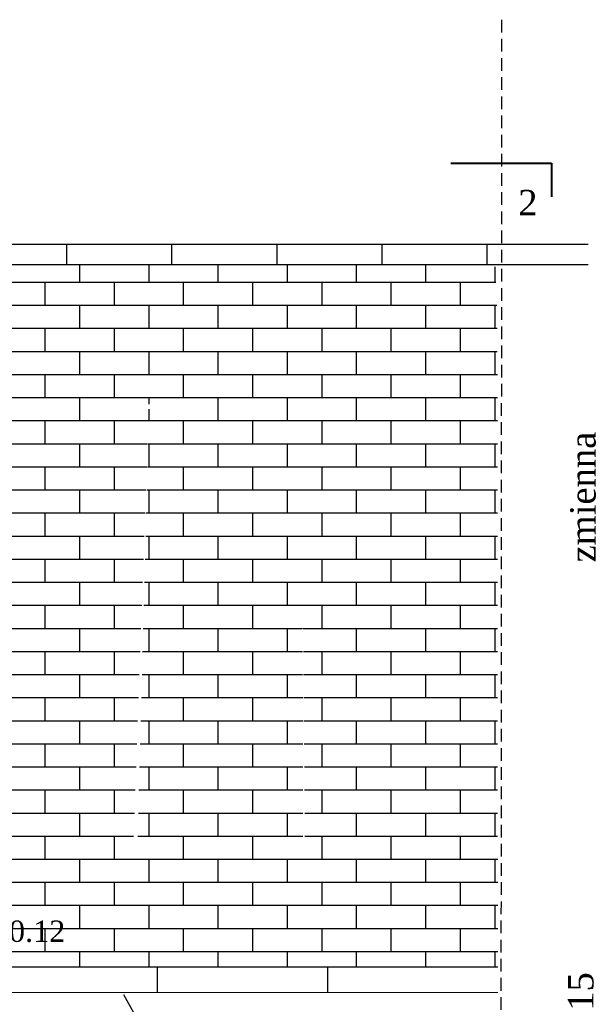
# Model space of a CAD drawing. Header units: metres. Extents: x 592 to 2592, y -1 to 2567.
# Tile 13 of 15: x 1915 to 2254, y 1635 to 2213. Entities that reach past the tile are written whole.
import ezdxf

# ---------------------------------------------------------------- set-up
doc = ezdxf.new("R2010")
doc.units = ezdxf.units.M
doc.linetypes.add('DASHED', pattern=[0.75, 0.5, -0.25])
doc.layers.add('krawędzie', color=7, linetype='Continuous', lineweight=30)
doc.styles.get("Standard").update_dxf_attribs({"font": 'simplex.shx'})

msp = doc.modelspace()

# ---------------------------------------------------------------- hatches: boundary and pattern name
at = {"true_color": 0x939598}
h = msp.add_hatch(dxfattribs=at)
h.set_pattern_fill('AR-BRSTD', color=252, scale=0.2, angle=-1e-14, style=0)
h.paths.add_polyline_path([(1808.204, 1968.363), (1808.205, 1996.29), (1901.722, 1996.286), (1901.546, 1809.211), (1808.199, 1898.782)])
h.paths.add_polyline_path([(1901.722, 1996.286), (1991.676, 1996.286), (1982.191, 1731.809), (1929.972, 1781.934), (1901.546, 1809.211)])
h.paths.add_polyline_path([(2081.629, 1996.286), (2081.538, 1899.414), (2082.967, 1731.84), (1984.719, 1731.809), (1991.676, 1996.286)])
h.paths.add_polyline_path([(2172.939, 1996.286), (2172.848, 1899.414), (2172.968, 1731.84), (2081.658, 1731.869), (2081.538, 1899.414), (2081.629, 1996.286)])
h.paths.add_polyline_path([(2196.066, 1731.872), (2172.967, 1731.872), (2172.848, 1899.414), (2172.939, 1996.286), (2195.91, 1996.286)])
h.paths.add_polyline_path([(1808.205, 1996.29), (1808.207, 2036.29), (2195.884, 2036.286), (2195.91, 1996.286)])
h.paths.add_polyline_path([(2081.667, 2036.286), (2081.661, 2069.434), (2165.323, 2069.428), (2172.939, 2036.286)])
h.paths.add_polyline_path([(2165.323, 2069.428), (2186.531, 2069.426), (2194.672, 2068.281), (2195.884, 2036.286), (2172.939, 2036.286)])
h.paths.add_polyline_path([(2081.667, 2036.286), (1990.394, 2036.286), (1990.388, 2069.44), (2081.661, 2069.434)])
h.paths.add_polyline_path([(1899.122, 2036.286), (1899.116, 2069.447), (1990.388, 2069.44), (1990.394, 2036.286)])
h.paths.add_polyline_path([(1808.193, 2069.453), (1899.116, 2069.447), (1899.122, 2036.286), (1808.207, 2036.29)])
h.paths.add_polyline_path([(1274.798, 2182.999), (1274.803, 2182.999), (1306.831, 2182.991), (1306.826, 2182.991)])
h = msp.add_hatch(dxfattribs=at)
h.set_pattern_fill('AR-BRSTD', color=252, scale=0.2, angle=-1e-14, style=0)
h.paths.add_polyline_path([(1808.207, 2034.98), (1808.201, 2034.98), (1696.21, 2017.736), (1696.208, 1990.77), (1808.205, 1996.286)])
h.paths.add_polyline_path([(1808.207, 2069.453), (1786.218, 2069.455), (1743.508, 2069.458), (1696.214, 2069.461), (1696.211, 2030.7), (1808.207, 2036.301)])
h.paths.add_polyline_path([(1763.648, 1813.486), (1802.922, 1774.456), (1827.898, 1799.587), (1788.624, 1838.618)], flags=16)
h.paths.add_polyline_path([(1896.255, 1657.23), (2196.254, 1657.324), (2196.292, 1731.876), (1982.191, 1731.809), (1808.201, 1898.783), (1808.205, 1996.286), (1696.208, 1990.77), (1696.196, 1857.305)])

# ---------------------------------------------------------------- linework, layer by layer
at = {"linetype": 'DASHED', "ltscale": 15}
msp.add_line((2198.398, 2213.401), (2197.97, 1566.552), dxfattribs=at)
at = {"lineweight": 40}
for p, q in [((2168.531, 2129.267), (2227.797, 2129.267)), ((2227.797, 2129.267), (2227.797, 2109.38))]:
    msp.add_line(p, q, dxfattribs=at)
at = {"color": 32}
msp.add_line((1976.321, 1641.118), (2009.257, 1583.471), dxfattribs=at)
at = {"layer": 'krawędzie'}
for p, q in [((2249.259, 2081.422), (1696.215, 2081.461)), ((1943.113, 2069.443), (1943.114, 2081.443)), ((2004.838, 2069.439), (2004.838, 2081.439)), ((2066.562, 2069.435), (2066.563, 2081.435)), ((2128.287, 2069.43), (2128.288, 2081.43)), ((2190.012, 2069.426), (2190.013, 2081.426)), ((2249.258, 2069.422), (1696.214, 2069.461)), ((2196.243, 1657.324), (696.278, 1656.85)), ((1996.233, 1657.261), (1996.233, 1642.438)), ((2096.233, 1657.293), (2096.233, 1642.438)), ((2196.248, 1642.324), (696.283, 1641.85))]:
    msp.add_line(p, q, dxfattribs=at)

# ---------------------------------------------------------------- texts
at = {"color": 32, "char_height": 15, "width": 218.41364, "attachment_point": 5}
for s, insert, rotation in [('{\\fTimes New Roman|b0|i0|c238|p18;2}', (2213.852, 2106.024), 0.014446), ('{\\fTimes New Roman|b0|i0|c238|p18;zmienna}', (2246.255, 1933.183), 90.014446), ('{\\fTimes New Roman|b0|i0|c238|p18;15}', (2244.963, 1642.974), 90.014446)]:
    msp.add_mtext(s, dxfattribs=dict(at, insert=insert, rotation=rotation))
at = {"insert": (1898.504, 1689.617), "char_height": 17.5, "width": 78.47008, "attachment_point": 1, "rotation": 359.985554}
msp.add_mtext('{\\fTimes New Roman|b0|i0|c238|p18;\\H0.7143x;+0.12\\H1.4x;^I^I}', dxfattribs=at)

doc.saveas('drawing.dxf')
